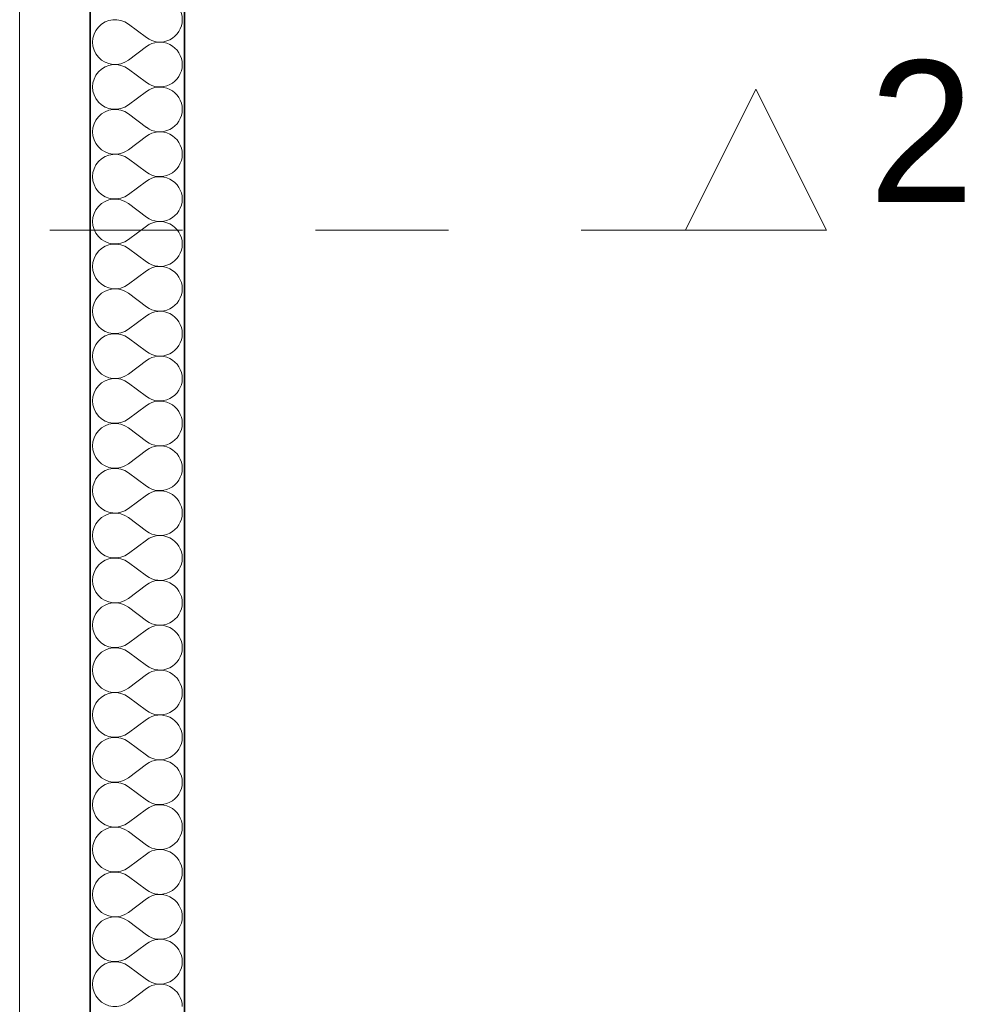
# Model space of a CAD drawing. Header units: millimetres. Extents: x -34676 to 172266, y 39940 to 476087.
# Tile 184 of 256: x 50060 to 52071, y 345028 to 347119. Entities that reach past the tile are written whole.
import ezdxf

# ---------------------------------------------------------------- set-up
doc = ezdxf.new("R2010")
doc.units = ezdxf.units.MM
doc.header["$MEASUREMENT"] = 0
doc.linetypes.add('Kropki i Kreski', pattern=[6.702778, 3.527778, -1.763889, 0, -1.411111])
doc.linetypes.add('Przerywana', pattern=[5.644444, 2.822222, -2.822222])
for name, color, linetype in [('#podkład', 252, 'Continuous'), ('- A - ocieplenie', 7, 'Continuous'), ('Konstrukcja - Siatka mod', 7, 'Continuous'), ('Konstrukcja - Stropy', 7, 'Continuous'), ('Konstrukcja - Ściany zewnętrzne', 7, 'Continuous'), ('Znaczniki - Przekroje', 7, 'Continuous')]:
    doc.layers.add(name, color=color, linetype=linetype)
doc.styles.add('STYL_AUTOMATYCZNY_3', font='txt')

# ---------------------------------------------------------------- blocks, each defined once
blk = doc.blocks.new('kjghgg')
at = {"layer": '- A - ocieplenie', "color": 252, "linetype": 'Continuous', "lineweight": 35, "ltscale": 100}
for p, q in [((-94175.8, 482378.3), (-94175.8, 469598.3)), ((-93975.8, 469798.3), (-93975.8, 482378.3))]:
    blk.add_line(p, q, dxfattribs=at)
at = {"layer": '- A - ocieplenie', "color": 252, "linetype": 'Continuous', "lineweight": 13, "ltscale": 100}
for p, q in [((-94094.8, 472396.6), (-94056.7, 472368)), ((-94094.8, 472320.4), (-94056.7, 472348.9)), ((-94094.8, 472301.3), (-94056.7, 472272.8)), ((-94094.8, 472225.1), (-94056.7, 472253.7)), ((-94094.8, 472206.1), (-94056.7, 472177.5)), ((-94094.8, 472129.9), (-94056.7, 472158.5)), ((-94094.8, 472110.8), (-94056.7, 472082.3)), ((-94094.8, 472034.7), (-94056.7, 472063.2)), ((-94094.8, 472015.6), (-94056.7, 471987)), ((-94094.8, 471939.4), (-94056.7, 471968)), ((-94094.8, 471920.4), (-94056.7, 471891.8)), ((-94094.8, 471844.2), (-94056.7, 471872.8)), ((-94094.8, 471825.1), (-94056.7, 471796.6)), ((-94094.8, 471748.9), (-94056.7, 471777.5)), ((-94094.8, 471729.9), (-94056.7, 471701.3)), ((-94094.8, 471653.7), (-94056.7, 471682.3)), ((-94094.8, 471634.7), (-94056.7, 471606.1)), ((-94094.8, 471558.5), (-94056.7, 471587)), ((-94094.8, 471539.4), (-94056.7, 471510.8)), ((-94094.8, 471463.2), (-94056.7, 471491.8)), ((-94094.8, 471444.2), (-94056.7, 471415.6)), ((-94094.8, 471368), (-94056.7, 471396.6)), ((-94094.8, 471348.9), (-94056.7, 471320.4)), ((-94094.8, 471272.8), (-94056.7, 471301.3)), ((-94094.8, 471253.7), (-94056.7, 471225.1)), ((-94094.8, 471177.5), (-94056.7, 471206.1)), ((-94094.8, 471158.5), (-94056.7, 471129.9)), ((-94094.8, 471082.3), (-94056.7, 471110.8)), ((-94094.8, 471063.2), (-94056.7, 471034.7)), ((-94094.8, 470987), (-94056.7, 471015.6)), ((-94094.8, 470968), (-94056.7, 470939.4)), ((-94094.8, 470891.8), (-94056.7, 470920.4)), ((-94094.8, 470872.8), (-94056.7, 470844.2)), ((-94094.8, 470796.6), (-94056.7, 470825.1)), ((-94094.8, 470777.5), (-94056.7, 470748.9)), ((-94094.8, 470701.3), (-94056.7, 470729.9)), ((-94094.8, 470682.3), (-94056.7, 470653.7)), ((-94094.8, 470606.1), (-94056.7, 470634.7)), ((-94094.8, 470587), (-94056.7, 470558.5)), ((-94094.8, 470510.8), (-94056.7, 470539.4)), ((-94094.8, 470491.8), (-94056.7, 470463.2)), ((-94094.8, 470415.6), (-94056.7, 470444.2)), ((-94094.8, 470396.6), (-94056.7, 470368)), ((-94094.8, 470320.4), (-94056.7, 470348.9))]:
    blk.add_line(p, q, dxfattribs=at)
for centre, start, end in [((-94028.1, 472406.1), 0, 126.8699), ((-94123.4, 472358.5), 53.1301, 306.8699), ((-94028.1, 472406.1), 233.1301, 0), ((-94028.1, 472310.8), 0, 126.8699), ((-94123.4, 472263.2), 53.1301, 306.8699), ((-94028.1, 472310.8), 233.1301, 0), ((-94028.1, 472215.6), 0, 126.8699), ((-94123.4, 472168), 53.1301, 306.8699), ((-94028.1, 472215.6), 233.1301, 0), ((-94028.1, 472120.4), 0, 126.8699), ((-94123.4, 472072.8), 53.1301, 306.8699), ((-94028.1, 472120.4), 233.1301, 0), ((-94028.1, 472025.1), 0, 126.8699), ((-94123.4, 471977.5), 53.1301, 306.8699), ((-94028.1, 472025.1), 233.1301, 0), ((-94028.1, 471929.9), 0, 126.8699), ((-94123.4, 471882.3), 53.1301, 306.8699), ((-94028.1, 471929.9), 233.1301, 0), ((-94028.1, 471834.7), 0, 126.8699), ((-94123.4, 471787), 53.1301, 306.8699), ((-94028.1, 471834.7), 233.1301, 0), ((-94028.1, 471739.4), 0, 126.8699), ((-94123.4, 471691.8), 53.1301, 306.8699), ((-94028.1, 471739.4), 233.1301, 0), ((-94028.1, 471644.2), 0, 126.8699), ((-94123.4, 471596.6), 53.1301, 306.8699), ((-94028.1, 471644.2), 233.1301, 0), ((-94028.1, 471548.9), 0, 126.8699), ((-94123.4, 471501.3), 53.1301, 306.8699), ((-94028.1, 471548.9), 233.1301, 0), ((-94028.1, 471453.7), 0, 126.8699), ((-94123.4, 471406.1), 53.1301, 306.8699), ((-94028.1, 471453.7), 233.1301, 0), ((-94028.1, 471358.5), 0, 126.8699), ((-94123.4, 471310.8), 53.1301, 306.8699), ((-94028.1, 471358.5), 233.1301, 0), ((-94028.1, 471263.2), 0, 126.8699), ((-94123.4, 471215.6), 53.1301, 306.8699), ((-94028.1, 471263.2), 233.1301, 0), ((-94028.1, 471168), 0, 126.8699), ((-94123.4, 471120.4), 53.1301, 306.8699), ((-94028.1, 471168), 233.1301, 0), ((-94028.1, 471072.8), 0, 126.8699), ((-94123.4, 471025.1), 53.1301, 306.8699), ((-94028.1, 471072.8), 233.1301, 0), ((-94028.1, 470977.5), 0, 126.8699), ((-94123.4, 470929.9), 53.1301, 306.8699), ((-94028.1, 470977.5), 233.1301, 0), ((-94028.1, 470882.3), 0, 126.8699), ((-94123.4, 470834.7), 53.1301, 306.8699), ((-94028.1, 470882.3), 233.1301, 0), ((-94028.1, 470787), 0, 126.8699), ((-94123.4, 470739.4), 53.1301, 306.8699), ((-94028.1, 470787), 233.1301, 0), ((-94028.1, 470691.8), 0, 126.8699), ((-94123.4, 470644.2), 53.1301, 306.8699), ((-94028.1, 470691.8), 233.1301, 0), ((-94028.1, 470596.6), 0, 126.8699), ((-94123.4, 470548.9), 53.1301, 306.8699), ((-94028.1, 470596.6), 233.1301, 0), ((-94028.1, 470501.3), 0, 126.8699), ((-94123.4, 470453.7), 53.1301, 306.8699), ((-94028.1, 470501.3), 233.1301, 0), ((-94028.1, 470406.1), 0, 126.8699), ((-94123.4, 470358.5), 53.1301, 306.8699), ((-94028.1, 470406.1), 233.1301, 0), ((-94028.1, 470310.8), 0, 126.8699)]:
    blk.add_arc(centre, 47.6, start, end, dxfattribs=at)
at = {"layer": 'Konstrukcja - Siatka mod', "color": 252, "linetype": 'Kropki i Kreski', "lineweight": 13, "ltscale": 100}
blk.add_line((-94325.8, 485184.3), (-94325.8, 468219.5), dxfattribs=at)
at = {"layer": 'Konstrukcja - Stropy', "color": 252, "linetype": 'Continuous', "lineweight": 13, "ltscale": 100}
blk.add_line((-94325.8, 469598.3), (-94325.8, 482078.3), dxfattribs=at)
at = {"layer": 'Konstrukcja - Ściany zewnętrzne', "color": 252, "linetype": 'Continuous', "lineweight": 35, "ltscale": 100}
blk.add_line((-94175.8, 469298.3), (-94175.8, 482378.3), dxfattribs=at)
at = {"layer": 'Znaczniki - Przekroje', "color": 252, "linetype": 'Continuous', "lineweight": 13, "ltscale": 100}
for p, q in [((-92912, 471958.9), (-92762, 472258.9)), ((-92762, 472258.9), (-92612, 471958.9)), ((-92612, 471958.9), (-92912, 471958.9))]:
    blk.add_line(p, q, dxfattribs=at)
at = {"layer": 'Znaczniki - Przekroje', "color": 252, "linetype": 'Przerywana', "lineweight": 13, "ltscale": 100}
blk.add_line((-94262, 471958.9), (-92912, 471958.9), dxfattribs=at)
at = {"layer": 'Znaczniki - Przekroje', "color": 252, "linetype": 'Continuous', "lineweight": 13, "style": 'STYL_AUTOMATYCZNY_3'}
blk.add_text('2', height=300, dxfattribs=at).set_placement((-92522, 472018.9))

msp = doc.modelspace()

# ---------------------------------------------------------------- block references
at = {"layer": '#podkład'}
msp.add_blockref('kjghgg', (144386, -125287.5), dxfattribs=at)

doc.saveas('drawing.dxf')
